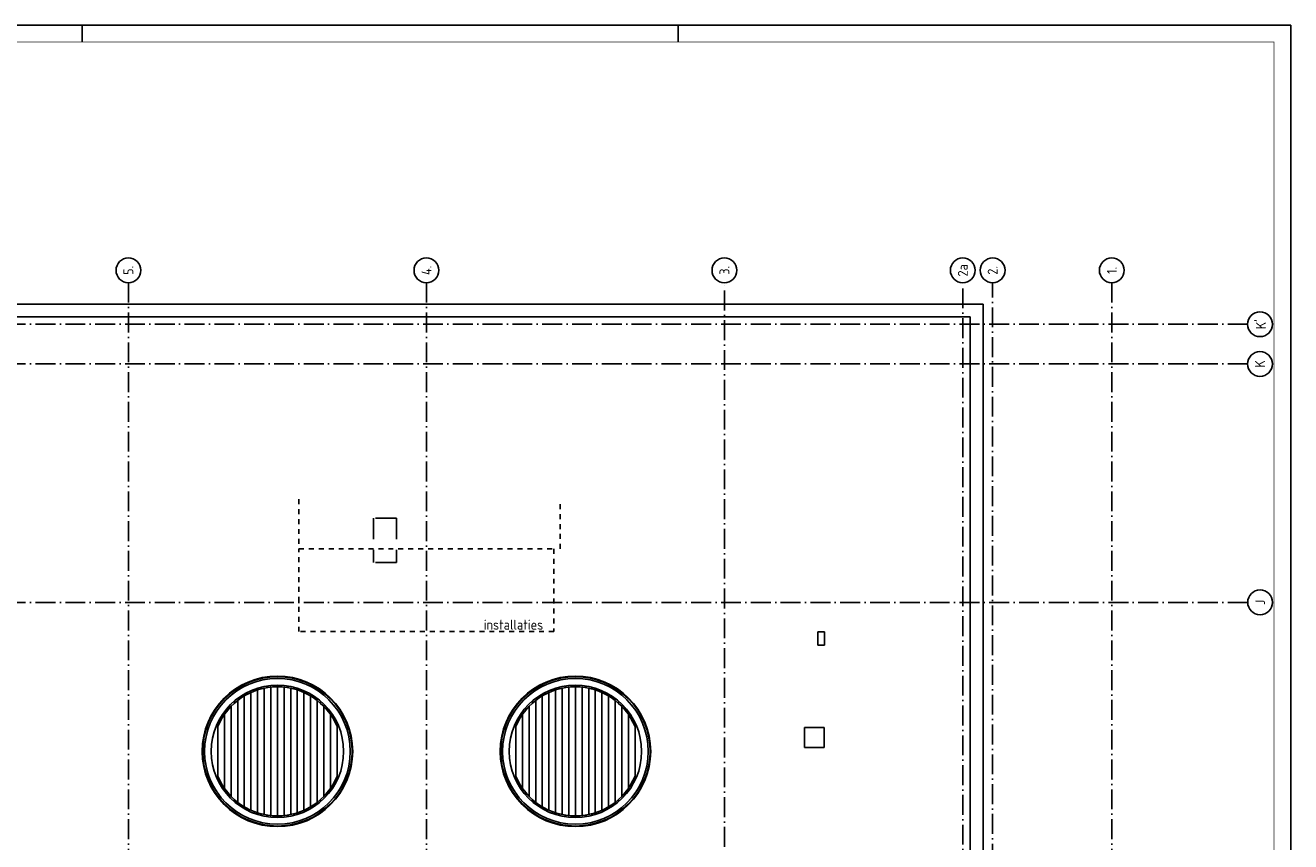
# Model space of a CAD drawing. Header units: millimetres. Extents: x 89505 to 240707, y 191 to 84291.
# Tile 50 of 50: x 202490 to 240707, y 59635 to 84291. Entities that reach past the tile are written whole.
import ezdxf
from ezdxf.enums import TextEntityAlignment as Align

# ---------------------------------------------------------------- set-up
doc = ezdxf.new("R2010")
doc.units = ezdxf.units.MM
doc.header["$LTSCALE"] = 100
for name, pattern in [('DASHDOT', [9, 6, -1.5, 0, -1.5]), ('DASHED', [3, 1.5, -1.5]), ('HIDDEN', [9.525, 6.35, -3.175])]:
    doc.linetypes.add(name, pattern=pattern)
doc.layers.get('0').update_dxf_attribs({"linetype": 'CONTINUOUS'})
for name, color, linetype in [('AL$1----_ALGEMEEN', 9, 'CONTINUOUS'), ('AL$7----_STRAMIEN', 1, 'DASHDOT'), ('AL27----_DAKEN', 7, 'CONTINUOUS'), ('BL$4----', 7, 'CONTINUOUS'), ('LIJN025', 10, 'CONTINUOUS'), ('LIJN050', 90, 'CONTINUOUS'), ('OL59----_WTBINST', 7, 'CONTINUOUS'), ('TEKST25', 10, 'CONTINUOUS'), ('TEKST35', 50, 'CONTINUOUS'), ('TEKST50', 90, 'CONTINUOUS')]:
    doc.layers.add(name, color=color, linetype=linetype)
doc.styles.add('ISO', font='ISO.shx')
doc.styles.add('ROMAND', font='romand')
doc.styles.get("Standard").update_dxf_attribs({"font": 'iso.shx'})

# ---------------------------------------------------------------- blocks, each defined once
blk = doc.blocks.new('A0-GE')
at = {"layer": 'LIJN025'}
for p, q in [((1135, 836), (1135, 841)), ((1315, 836), (1315, 841))]:
    blk.add_line(p, q, dxfattribs=at)
blk.add_lwpolyline([(1500, 841), (1500, 0), (0, 0), (0, 841)], close=True, dxfattribs=at)
at = {"layer": 'LIJN050', "const_width": 0.2}
blk.add_lwpolyline([(1495, 836), (25, 836), (25, 5), (1495, 5)], close=True, dxfattribs=at)
at = {"layer": 'TEKST25', "style": 'ROMAND', "width": 2.899115}
blk.add_attdef('STATUS', text='', height=2.5, dxfattribs=at).set_placement((1454, 71.5), (1493, 71.5), align=Align.FIT)
at = {"layer": 'TEKST25', "style": 'ISO'}
for tag, p in [('E', (1455.25, 66)), ('NAAM-E', (1466.75, 66)), ('DATUM-E', (1485, 66)), ('D', (1455.25, 61)), ('NAAM-D', (1466.75, 61)), ('DATUM-D', (1485, 61)), ('C', (1455.25, 56)), ('NAAM-C', (1466.75, 56)), ('DATUM-C', (1485, 56)), ('B', (1455.25, 51)), ('NAAM-B', (1466.75, 51)), ('DATUM-B', (1485, 51)), ('A', (1455.25, 46)), ('NAAM-A', (1466.75, 46)), ('DATUM-A', (1485, 46))]:
    blk.add_attdef(tag, text='', height=2.5, dxfattribs=at).set_placement(p, align=Align.CENTER)
for tag, p in [('DATUM', (1332.75, 36.25)), ('SCHAAL', (1368, 36.25)), ('GETEKEND', (1398.25, 36.25)), ('GECONTOL.', (1433, 36.25)), ('FORMAAT', (1463.25, 28.25))]:
    blk.add_attdef(tag, p, '', height=2.5, dxfattribs=at)
at = {"layer": 'TEKST35', "style": 'ISO'}
for tag, p in [('PROJECT', (1334.5, 72.5)), ('PLAATS', (1334.5, 63.5)), ('INSTALLATIE-REGEL1', (1334.5, 52.5)), ('INSTALLATIE-REGEL2', (1334.5, 43.5))]:
    blk.add_attdef(tag, p, '', height=4, dxfattribs=at)
blk.add_attdef('PROJ.NR.', text='', height=4, dxfattribs=at).set_placement((1481, 23), align=Align.CENTER)
at = {"layer": 'TEKST50', "style": 'ISO'}
blk.add_attdef('FILE-NAAM', text='', height=5, dxfattribs=at).set_placement((1473.5, 7.5), align=Align.CENTER)
blk = doc.blocks.new('1011')
at = {"layer": 'AL$7----_STRAMIEN', "color": 7, "linetype": 'Continuous'}
blk.add_circle((-750, 0), 750, dxfattribs=at)
at = {"layer": 'AL$7----_STRAMIEN', "color": 3, "linetype": 'Continuous'}
blk.add_attdef('STR-NAAM', text='', height=600, rotation=360, dxfattribs=at).set_placement((-750, 0), align=Align.MIDDLE)
blk = doc.blocks.new('1010')
at = {"layer": 'AL$7----_STRAMIEN', "color": 7, "linetype": 'Continuous'}
blk.add_circle((0, 750), 750, dxfattribs=at)
at = {"layer": 'AL$7----_STRAMIEN', "color": 3, "linetype": 'Continuous'}
blk.add_attdef('STR-NAAM', text='', height=600, rotation=360, dxfattribs=at).set_placement((0, 750), align=Align.MIDDLE)

msp = doc.modelspace()

# ---------------------------------------------------------------- linework, layer by layer
at = {"layer": 'AL$1----_ALGEMEEN', "color": 8}
for p, q in [((209405, 64183), (209405, 64237)), ((209505, 60508), (209505, 64219)), ((209605, 64248), (209605, 64300)), ((209705, 60455), (209705, 64272)), ((209805, 64290), (209805, 64341)), ((209905, 60424), (209905, 64303)), ((210005, 64311), (210005, 64361)), ((210105, 60413), (210105, 64313)), ((210205, 64311), (210205, 64361)), ((210305, 60424), (210305, 64303)), ((210405, 64290), (210405, 64341)), ((210505, 60455), (210505, 64272)), ((210605, 64248), (210605, 64300)), ((210705, 60508), (210705, 64219)), ((210805, 64183), (210805, 64237)), ((218405, 64183), (218405, 64237)), ((218505, 60508), (218505, 64219)), ((218605, 64248), (218605, 64300)), ((218705, 60455), (218705, 64272)), ((218805, 64290), (218805, 64341)), ((218905, 60424), (218905, 64303)), ((219005, 64311), (219005, 64361)), ((219105, 60413), (219105, 64313)), ((219205, 64311), (219205, 64361)), ((219305, 60424), (219305, 64303)), ((219405, 64290), (219405, 64341)), ((219505, 60455), (219505, 64272)), ((219605, 64248), (219605, 64300)), ((219705, 60508), (219705, 64219)), ((219805, 64183), (219805, 64237)), ((208805, 63817), (208805, 63883)), ((208905, 60826), (208905, 63900)), ((209005, 63974), (209005, 64034)), ((209105, 60689), (209105, 64037)), ((209205, 64093), (209205, 64149)), ((209305, 60585), (209305, 64142)), ((210905, 60585), (210905, 64142)), ((211005, 64093), (211005, 64149)), ((211105, 60689), (211105, 64037)), ((211205, 63974), (211205, 64034)), ((211305, 60826), (211305, 63900)), ((211405, 63817), (211405, 63883)), ((217805, 63817), (217805, 63883)), ((217905, 60826), (217905, 63900)), ((218005, 63974), (218005, 64034)), ((218105, 60689), (218105, 64037)), ((218205, 64093), (218205, 64149)), ((218305, 60585), (218305, 64142)), ((219905, 60585), (219905, 64142)), ((220005, 64093), (220005, 64149)), ((220105, 60689), (220105, 64037)), ((220205, 63974), (220205, 64034)), ((220305, 60826), (220305, 63900)), ((220405, 63817), (220405, 63883)), ((208505, 61249), (208505, 63478)), ((208605, 63609), (208605, 63686)), ((208705, 61006), (208705, 63721)), ((211505, 61006), (211505, 63721)), ((211605, 63609), (211605, 63686)), ((211705, 61249), (211705, 63478)), ((217505, 61249), (217505, 63478)), ((217605, 63609), (217605, 63686)), ((217705, 61006), (217705, 63721)), ((220505, 61006), (220505, 63721)), ((220605, 63609), (220605, 63686)), ((220705, 61249), (220705, 63478)), ((208305, 61613), (208305, 63113)), ((208405, 63319), (208405, 63417)), ((211805, 63319), (211805, 63417)), ((211905, 61613), (211905, 63113)), ((217305, 61613), (217305, 63113)), ((217405, 63319), (217405, 63417)), ((220805, 63319), (220805, 63417)), ((220905, 61613), (220905, 63113)), ((208405, 61310), (208405, 61408)), ((211805, 61310), (211805, 61408)), ((217405, 61310), (217405, 61408)), ((220805, 61310), (220805, 61408)), ((208605, 61041), (208605, 61117)), ((208805, 60844), (208805, 60910)), ((211405, 60844), (211405, 60910)), ((211605, 61041), (211605, 61117)), ((217605, 61041), (217605, 61117)), ((217805, 60844), (217805, 60910)), ((220405, 60844), (220405, 60910)), ((220605, 61041), (220605, 61117)), ((209005, 60693), (209005, 60753)), ((209205, 60577), (209205, 60634)), ((209405, 60490), (209405, 60543)), ((209605, 60427), (209605, 60479)), ((209805, 60386), (209805, 60437)), ((210005, 60366), (210005, 60416)), ((210205, 60366), (210205, 60416)), ((210405, 60386), (210405, 60437)), ((210605, 60427), (210605, 60479)), ((210805, 60490), (210805, 60543)), ((211005, 60577), (211005, 60634)), ((211205, 60693), (211205, 60753)), ((218005, 60693), (218005, 60753)), ((218205, 60577), (218205, 60634)), ((218405, 60490), (218405, 60543)), ((218605, 60427), (218605, 60479)), ((218805, 60386), (218805, 60437)), ((219005, 60366), (219005, 60416)), ((219205, 60366), (219205, 60416)), ((219405, 60386), (219405, 60437)), ((219605, 60427), (219605, 60479)), ((219805, 60490), (219805, 60543)), ((220005, 60577), (220005, 60634)), ((220205, 60693), (220205, 60753))]:
    msp.add_line(p, q, dxfattribs=at)
for centre, radius in [((210105, 62363), 2273), ((210105, 62363), 2255), ((219105, 62363), 2273), ((219105, 62363), 2255), ((210105, 62363), 2200), ((210105, 62363), 2000), ((219105, 62363), 2200), ((219105, 62363), 2000)]:
    msp.add_circle(centre, radius, dxfattribs=at)
for centre, start, end in [((210105, 62363), 22.6199, 157.3801), ((219105, 62363), 22.6199, 157.3801), ((210105, 62363), 202.6199, 337.3801), ((219105, 62363), 202.6199, 337.3801)]:
    msp.add_arc(centre, 1950, start, end, dxfattribs=at)
at = {"layer": 'AL$7----_STRAMIEN', "color": 1}
for p, q in [((214605, 76516), (214605, 40112)), ((235305, 76516), (235305, 40113))]:
    msp.add_line(p, q, dxfattribs=at)
at = {"layer": 'AL$7----_STRAMIEN', "color": 2, "linetype": 'HIDDEN'}
for p, q in [((213705, 69403), (213005, 69403)), ((213005, 69403), (213005, 68063)), ((213705, 69403), (213705, 68063)), ((213705, 68063), (213005, 68063)), ((226429, 65571), (226429, 65971)), ((226429, 65971), (226629, 65971)), ((226629, 65971), (226629, 65571)), ((226629, 65571), (226429, 65571))]:
    msp.add_line(p, q, dxfattribs=at)
at = {"layer": 'AL$7----_STRAMIEN', "color": 2}
for p, q in [((226622, 63083), (226022, 63083)), ((226022, 62483), (226022, 63083)), ((226622, 62483), (226622, 63083)), ((226622, 62483), (226022, 62483))]:
    msp.add_line(p, q, dxfattribs=at)
at = {"layer": 'AL$7----_STRAMIEN', "color": 1}
for points in [[(205605, 76516), (205605, 40090)], [(223605, 47778), (223605, 76516)], [(230805, 47844), (230805, 76516)], [(231705, 40069), (231705, 76516)], [(239405, 75263), (194595, 75263)], [(239405, 74063), (194595, 74063)], [(239405, 66863), (194505, 66863)]]:
    msp.add_lwpolyline(points, dxfattribs=at)
at = {"layer": 'AL27----_DAKEN', "color": 8}
for p, q in [((197795, 75873), (231415, 75873)), ((231415, 75873), (231415, 58213)), ((198185, 75483), (231025, 75483)), ((231025, 75483), (231025, 58213))]:
    msp.add_line(p, q, dxfattribs=at)
at = {"layer": 'OL59----_WTBINST', "color": 8, "linetype": 'DASHED'}
for p, q in [((210755, 69978), (210755, 68478)), ((218647, 68478), (218647, 69978)), ((210755, 68478), (218455, 68478)), ((210755, 68478), (218455, 68478)), ((210755, 65978), (210755, 68478)), ((218455, 68478), (218455, 65978)), ((218455, 65978), (210755, 65978))]:
    msp.add_line(p, q, dxfattribs=at)

# ---------------------------------------------------------------- block references
at = {"xscale": 100, "yscale": 100, "zscale": 100}
msp.add_blockref('A0-GE', (90707, 191), dxfattribs=at)
at = {"layer": 'AL$7----_STRAMIEN', "xscale": 0.5, "yscale": 0.5, "zscale": 0.5, "rotation": 90}
for name, p, values in [('1011', (205605, 77266), {'STR-NAAM': '5.'}), ('1011', (214605, 77266), {'STR-NAAM': '4.'}), ('1011', (223605, 77266), {'STR-NAAM': '3.'}), ('1011', (230805, 77266), {'STR-NAAM': '2a'}), ('1011', (231705, 77266), {'STR-NAAM': '2.'}), ('1011', (235305, 77266), {'STR-NAAM': '1.'}), ('1010', (240155, 75263), {'STR-NAAM': "K'"}), ('1010', (240155, 74063), {'STR-NAAM': 'K'}), ('1010', (240160, 66863), {'STR-NAAM': 'J'})]:
    msp.add_blockref(name, p, dxfattribs=at).add_auto_attribs(values)

# ---------------------------------------------------------------- texts
at = {"layer": 'BL$4----', "color": 8}
msp.add_text('installaties', height=300, dxfattribs=at).set_placement((216336, 66038))

doc.saveas('drawing.dxf')
